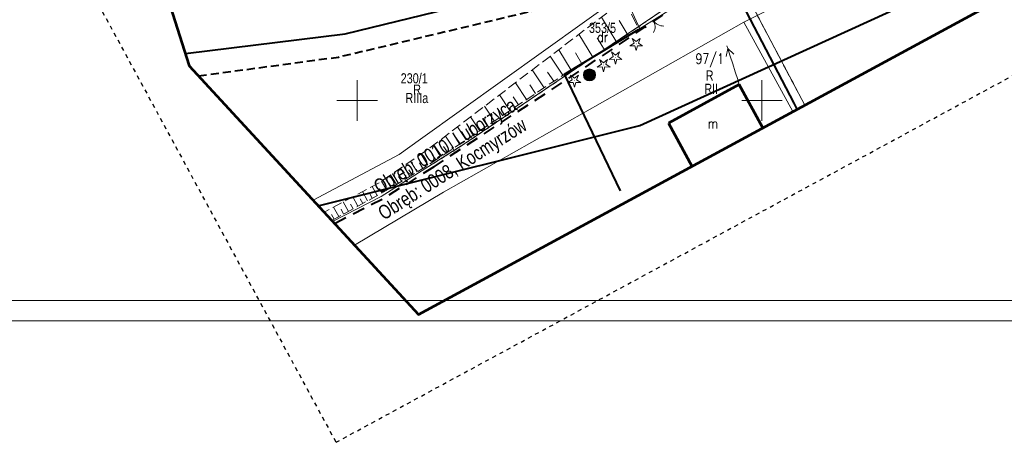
# Model space of a CAD drawing. Header units: metres. Extents: x 7437397 to 7437781, y 5556608 to 5556944.
# Tile 2 of 46: x 7437458 to 7437580, y 5556608 to 5556660. Entities that reach past the tile are written whole.
import ezdxf
from ezdxf.enums import TextEntityAlignment as Align

# ---------------------------------------------------------------- set-up
doc = ezdxf.new("R2010")
doc.units = ezdxf.units.M
doc.header["$MEASUREMENT"] = 0
for name, pattern in [('BUBZ01-500', [1.75, 1.25, -0.5]), ('EGBK02-500', [2, 1.5, -0.5]), ('EGBO02-500', [2.5, 1.5, -1]), ('EGBU01-500', [1, 0.5, -0.5]), ('KTCR02-500', [1.5, 1, -0.5]), ('KTJZ01-500', [2, 1.5, -0.5]), ('PTRW01_01-500', [1, 0.5, -0.5])]:
    doc.linetypes.add(name, pattern=pattern)
doc.layers.get('0').update_dxf_attribs({"color": 250, "lineweight": 5})
for name, color, linetype, lineweight in [('203-Punkt załamania granicy działki nie stabilizowany', 7, 'Continuous', 5), ('_TABELKA', 7, 'Continuous', 15), ('brama (linia) - symbol', 7, 'Continuous', 5), ('BUBZ01', 250, 'Continuous', 5), ('BUBZ01_1', 250, 'Continuous', 5), ('BUIB02_01', 250, 'Continuous', 5), ('EGBB01', 250, 'Continuous', 5), ('EGBD03', 250, 'Continuous', 5), ('EGBK02', 250, 'Continuous', 5), ('EGBO02', 250, 'Continuous', 5), ('EGBP04_03', 250, 'Continuous', 5), ('EGBU01', 250, 'Continuous', 5), ('KTJZ01', 250, 'Continuous', 5), ('KTOK02', 250, 'Continuous', 5), ('KTOK05_01', 250, 'Continuous', 5), ('MPZP', 250, 'Continuous', 5), ('OBOP01_01', 250, 'Continuous', 5), ('przewód elektroenergetyczny niskiego napięcia (linia) - symbol', 7, 'Continuous', 5), ('SUPG_01', 250, 'Continuous', 5), ('SUUS13', 250, 'Continuous', 5), ('Warstwa 1', 250, 'Continuous', 5), ('Warstwa 2', 250, 'Continuous', 5), ('Warstwa 3', 250, 'Continuous', 5)]:
    doc.layers.add(name, color=color, linetype=linetype, lineweight=lineweight)
doc.styles.get("Standard").update_dxf_attribs({"font": 'txt.shx', "width": 0.75})
doc.linetypes.add('KTOK05_01-500', pattern='A,3.75,[13,dgnlstyle-rozp_2015.shx,S=0.002778,R=0,X=0,Y=0],3.75', length=7.5)

# ---------------------------------------------------------------- blocks, each defined once
blk = doc.blocks.new('OK02')
at = {"layer": 'brama (linia) - symbol', "color": 0, "linetype": 'Continuous', "lineweight": 13, "ltscale": 10}
for centre, start, end in [((-15, 0), 0, 60), ((15, 0), 120, 180)]:
    blk.add_arc(centre, 15, start, end, dxfattribs=at)
blk = doc.blocks.new('PE04')
at = {"color": 0, "linetype": 'Continuous', "lineweight": 13, "ltscale": 10}
for p, q in [((6.5, 0), (0, 0)), ((6.5, 0), (16.5, 0)), ((16.5, 0), (26.5, 0)), ((26.5, 0), (36.5, 0)), ((36.5, 0), (46.5, 0)), ((46.5, 0), (37.84, 5)), ((46.5, 0), (37.84, -5)), ((46.5, 0), (50, 0))]:
    blk.add_line(p, q, dxfattribs=at)
blk = doc.blocks.new('203')
at = {"layer": '203-Punkt załamania granicy działki nie stabilizowany', "linetype": 'Continuous', "lineweight": 13}
h = blk.add_hatch(color=96, dxfattribs=at)
edge = h.paths.add_edge_path()
edge.add_arc((0, 0), 0.45, 0, 360)
blk = doc.blocks.new('SUUS13')
at = {"layer": 'SUUS13', "linetype": 'Continuous', "lineweight": 13}
h = blk.add_hatch(color=8, dxfattribs=at)
edge = h.paths.add_edge_path()
edge.add_arc((0, 0), 0.75, 0, 360)
h = blk.add_hatch(color=8, dxfattribs=at)
edge = h.paths.add_edge_path()
edge.add_arc((0, 0), 0.25, 0, 360)
at = {"layer": 'SUUS13', "color": 250, "linetype": 'Continuous', "lineweight": 13}
for radius in [0.75, 0.25]:
    blk.add_circle((0, 0), radius, dxfattribs=at)
blk = doc.blocks.new('OBOP01_01')
at = {"layer": 'OBOP01_01', "linetype": 'Continuous', "lineweight": 13}
h = blk.add_hatch(color=96, dxfattribs=at)
edge = h.paths.add_edge_path()
edge.add_arc((0, 0), 0.05, 0, 360)
at = {"layer": 'OBOP01_01', "color": 96, "linetype": 'Continuous', "lineweight": 13, "flags": 128}
blk.add_lwpolyline([(0, -0.83), (-0.17, -0.23), (-0.79, -0.26), (-0.27, 0.09), (-0.49, 0.67), (0, 0.28), (0.49, 0.67), (0.27, 0.09), (0.79, -0.26), (0.17, -0.23), (0, -0.83)], close=True, dxfattribs=at)

msp = doc.modelspace()

# ---------------------------------------------------------------- linework, layer by layer
at = {"layer": '_TABELKA', "color": 7}
for points in [[(7437781.26, 5556832.78), (7437417.54, 5556832.78), (7437417.54, 5556622.78), (7437781.26, 5556622.78)], [(7437778.76, 5556830.28), (7437420.04, 5556830.28), (7437420.04, 5556625.28), (7437778.76, 5556625.28)]]:
    msp.add_lwpolyline(points, close=True, dxfattribs=at)
at = {"layer": 'BUBZ01', "color": 7, "linetype": 'BUBZ01-500', "lineweight": 13}
msp.add_line((7437509.18, 5556642.28), (7437525.59, 5556653.24), dxfattribs=at)
at = {"layer": 'BUBZ01', "color": 7, "linetype": 'BUBZ01-500', "lineweight": 13, "flags": 128}
for points in [[(7437528.72, 5556672.47), (7437531.38, 5556661.22), (7437508.49, 5556643.77)], [(7437508.49, 5556643.77), (7437502.76, 5556639.86), (7437495.91, 5556636.2)], [(7437496.87, 5556635.16), (7437504.42, 5556639.33), (7437509.18, 5556642.28)]]:
    msp.add_lwpolyline(points, dxfattribs=at)
at = {"layer": 'BUBZ01_1', "color": 7, "linetype": 'Continuous', "lineweight": 13}
for p, q in [((7437530.19, 5556660.32), (7437532.09, 5556657.17)), ((7437532.38, 5556659.87), (7437533.49, 5556658.02)), ((7437527.39, 5556658.18), (7437529.1, 5556655.36)), ((7437529.66, 5556657.74), (7437530.56, 5556656.25)), ((7437523.83, 5556655.47), (7437525.4, 5556653.12)), ((7437524.89, 5556656.27), (7437526.42, 5556653.74)), ((7437526.95, 5556655.89), (7437527.76, 5556654.55)), ((7437521.63, 5556653.79), (7437523.1, 5556651.58)), ((7437523.52, 5556653.51), (7437524.28, 5556652.37)), ((7437519.54, 5556652.2), (7437520.92, 5556650.13)), ((7437521.33, 5556651.94), (7437522.04, 5556650.88)), ((7437517.58, 5556650.7), (7437518.87, 5556648.76)), ((7437515.73, 5556649.29), (7437516.94, 5556647.47)), ((7437519.26, 5556650.47), (7437519.93, 5556649.46)), ((7437517.31, 5556649.07), (7437517.94, 5556648.13)), ((7437514, 5556647.97), (7437515.14, 5556646.27)), ((7437515.48, 5556647.77), (7437516.07, 5556646.89)), ((7437510.9, 5556645.61), (7437511.9, 5556644.11)), ((7437512.39, 5556646.74), (7437513.46, 5556645.14)), ((7437513.78, 5556646.55), (7437514.33, 5556645.73)), ((7437509.47, 5556644.51), (7437510.41, 5556643.11)), ((7437512.19, 5556645.42), (7437512.71, 5556644.65)), ((7437507.89, 5556643.36), (7437508.73, 5556642.01)), ((7437509.27, 5556643.33), (7437509.73, 5556642.65)), ((7437510.67, 5556644.33), (7437511.16, 5556643.61)), ((7437506.6, 5556642.48), (7437507.4, 5556641.18)), ((7437507.69, 5556642.28), (7437508.1, 5556641.61)), ((7437504.13, 5556640.79), (7437504.87, 5556639.61)), ((7437505.36, 5556641.63), (7437506.13, 5556640.39)), ((7437506.37, 5556641.42), (7437506.77, 5556640.79)), ((7437503.01, 5556640.03), (7437503.64, 5556638.9)), ((7437503.9, 5556639.82), (7437504.23, 5556639.22)), ((7437505.12, 5556640.61), (7437505.5, 5556640)), ((7437500.65, 5556638.73), (7437501.27, 5556637.59)), ((7437501.55, 5556638.48), (7437501.86, 5556637.92)), ((7437501.84, 5556639.37), (7437502.46, 5556638.25)), ((7437502.74, 5556639.13), (7437503.05, 5556638.57)), ((7437498.27, 5556637.46), (7437498.91, 5556636.29)), ((7437499.18, 5556637.2), (7437499.5, 5556636.62)), ((7437499.46, 5556638.09), (7437500.09, 5556636.94)), ((7437500.37, 5556637.84), (7437500.68, 5556637.27)), ((7437496.81, 5556635.91), (7437497.14, 5556635.31)), ((7437497.08, 5556636.82), (7437497.73, 5556635.64)), ((7437498, 5556636.55), (7437498.32, 5556635.96))]:
    msp.add_line(p, q, dxfattribs=at)
at = {"layer": 'BUIB02_01', "color": 7, "linetype": 'Continuous', "lineweight": 13}
msp.add_line((7437528.72, 5556672.47), (7437534.92, 5556658.86), dxfattribs=at)
at = {"layer": 'BUIB02_01', "color": 212, "linetype": 'Continuous', "lineweight": 40, "flags": 128}
msp.add_lwpolyline([(7437478.78, 5556655.79), (7437498.53, 5556658.24), (7437527.26, 5556665.29), (7437554.46, 5556676.46), (7437578.71, 5556689.08)], dxfattribs=at)
at = {"layer": 'EGBB01', "color": 7, "linetype": 'Continuous', "lineweight": 53, "flags": 128}
for points in [[(7437547.2, 5556651.99), (7437538.44, 5556647.2)], [(7437550.13, 5556646.63), (7437547.2, 5556651.99)], [(7437538.44, 5556647.2), (7437541.35, 5556641.87)]]:
    msp.add_lwpolyline(points, dxfattribs=at)
at = {"layer": 'EGBD03', "color": 96, "linetype": 'Continuous', "lineweight": 13, "flags": 128}
for points in [[(7437546.14, 5556666.76), (7437555.29, 5556649.43)], [(7437507.83, 5556645.22), (7437533.16, 5556663.41)], [(7437535.25, 5556659.46), (7437540.53, 5556663.07)], [(7437527.09, 5556653.99), (7437535.25, 5556659.46)], [(7437513.31, 5556644.68), (7437527.09, 5556653.99)], [(7437507.83, 5556645.22), (7437505.18, 5556643.32), (7437505.18, 5556643.32), (7437494.56, 5556637.67)], [(7437509.25, 5556642.11), (7437513.31, 5556644.68)], [(7437509.25, 5556642.11), (7437502.95, 5556638.13), (7437496.96, 5556635.06)]]:
    msp.add_lwpolyline(points, dxfattribs=at)
at = {"layer": 'EGBK02', "color": 96, "linetype": 'EGBK02-500', "lineweight": 13, "flags": 128}
msp.add_lwpolyline([(7437546.14, 5556666.76), (7437555.29, 5556649.43)], dxfattribs=at)
at = {"layer": 'EGBO02', "color": 96, "linetype": 'EGBO02-500', "lineweight": 40, "flags": 128}
for points in [[(7437509.41, 5556641.77), (7437527.37, 5556653.57), (7437535.53, 5556659.05), (7437540.81, 5556662.65), (7437546.05, 5556666.09), (7437546.42, 5556666.34), (7437547.69, 5556667.17), (7437556.49, 5556673.16), (7437559.22, 5556675.01), (7437566.62, 5556680.05), (7437572.55, 5556684.1), (7437578.93, 5556688.4), (7437581.51, 5556689.61), (7437586.47, 5556691.94), (7437596.73, 5556696.52), (7437609, 5556702.03), (7437613.53, 5556704.15), (7437646.9, 5556719.68), (7437664.23, 5556728.73), (7437679.98, 5556736.01), (7437721.82, 5556755.67), (7437743.34, 5556772.79), (7437751.66, 5556779.42)], [(7437509.41, 5556641.77), (7437503.09, 5556637.78), (7437497.22, 5556634.78)]]:
    msp.add_lwpolyline(points, dxfattribs=at)
at = {"layer": 'EGBU01', "color": 96, "linetype": 'EGBU01-500', "lineweight": 13, "flags": 128}
for points in [[(7437546.14, 5556666.76), (7437555.29, 5556649.43)], [(7437555.29, 5556649.43), (7437546.14, 5556666.76)], [(7437535.25, 5556659.46), (7437540.53, 5556663.07)], [(7437540.53, 5556663.07), (7437535.25, 5556659.46)], [(7437527.09, 5556653.99), (7437535.25, 5556659.46)], [(7437535.25, 5556659.46), (7437527.09, 5556653.99)], [(7437513.31, 5556644.68), (7437527.09, 5556653.99)], [(7437527.09, 5556653.99), (7437513.31, 5556644.68)], [(7437509.25, 5556642.11), (7437513.31, 5556644.68)], [(7437513.31, 5556644.68), (7437509.25, 5556642.11)]]:
    msp.add_lwpolyline(points, dxfattribs=at)
at = {"layer": 'KTJZ01', "color": 7, "linetype": 'KTJZ01-500', "lineweight": 13, "flags": 128}
msp.add_lwpolyline([(7437527.93, 5556673.47), (7437533.32, 5556674.74), (7437537.94, 5556664.49), (7437539.4, 5556661.61), (7437538.37, 5556661.03), (7437534.77, 5556658.79), (7437527.93, 5556673.47)], close=True, dxfattribs=at)
at = {"layer": 'KTOK02', "color": 7, "linetype": 'Continuous', "lineweight": 13, "flags": 128}
msp.add_lwpolyline([(7437538.37, 5556661.03), (7437534.77, 5556658.79)], dxfattribs=at)
at = {"layer": 'KTOK05_01', "color": 7, "linetype": 'KTOK05_01-500', "lineweight": 40, "flags": 128}
for points in [[(7437544.59, 5556667.64), (7437553.94, 5556649.66), (7437554.33, 5556648.91)], [(7437532.54, 5556638.82), (7437525.59, 5556653.24), (7437534.77, 5556658.79)]]:
    msp.add_lwpolyline(points, dxfattribs=at)
at = {"layer": 'MPZP', "color": 212, "linetype": 'KTCR02-500', "lineweight": 40, "flags": 128}
msp.add_lwpolyline([(7437480.41, 5556653.05), (7437497.68, 5556655.37), (7437530.26, 5556663.12), (7437555.69, 5556673), (7437601.68, 5556696.11), (7437651.01, 5556723.25), (7437712.92, 5556755.93), (7437752.94, 5556777.07)], dxfattribs=at)
at = {"layer": 'MPZP', "color": 212, "linetype": 'KTOK05_01-500', "lineweight": 40, "flags": 128}
msp.add_lwpolyline([(7437495.18, 5556636.99), (7437534.91, 5556646.91), (7437607, 5556679.83), (7437691.32, 5556724.35), (7437761.13, 5556762.03)], dxfattribs=at)
at = {"layer": 'SUPG_01', "color": 52, "linetype": 'Continuous', "lineweight": 13}
msp.add_line((7437510.68, 5556638.67), (7437499.66, 5556632.13), dxfattribs=at)
at = {"layer": 'SUPG_01', "color": 52, "linetype": 'Continuous', "lineweight": 13, "flags": 128}
for points in [[(7437619.69, 5556696.07), (7437619.33, 5556696.07), (7437605.9, 5556688.33), (7437599.73, 5556685.26), (7437589.52, 5556679.68), (7437568.76, 5556670.23), (7437547.78, 5556659.7), (7437510.68, 5556638.67)], [(7437547.78, 5556659.7), (7437553.82, 5556648.63)]]:
    msp.add_lwpolyline(points, dxfattribs=at)
at = {"layer": 'Warstwa 1', "color": 207, "linetype": 'Continuous', "lineweight": 53, "true_color": 0x6e1e6e, "flags": 128}
msp.add_lwpolyline([(7437466.38, 5556694.72), (7437479.25, 5556654.3), (7437507.56, 5556623.55), (7437507.56, 5556623.55), (7437761.55, 5556761.26), (7437724.26, 5556829.77), (7437466.38, 5556694.72)], close=True, dxfattribs=at)
at = {"layer": 'Warstwa 2', "color": 5, "linetype": 'PTRW01_01-500', "lineweight": 30, "flags": 128}
msp.add_lwpolyline([(7437497.38, 5556607.75), (7437776.31, 5556758.98), (7437676.21, 5556943.59), (7437397.29, 5556792.36), (7437497.38, 5556607.75)], close=True, dxfattribs=at)
at = {"layer": 'Warstwa 3', "color": 7, "linetype": 'Continuous', "lineweight": 0}
for p, q in [((7437500, 5556652.5), (7437500, 5556647.5)), ((7437550, 5556652.5), (7437550, 5556647.5)), ((7437497.5, 5556650), (7437502.5, 5556650)), ((7437547.5, 5556650), (7437552.5, 5556650))]:
    msp.add_line(p, q, dxfattribs=at)

# ---------------------------------------------------------------- block references
at = {"layer": 'EGBP04_03', "color": 96, "linetype": 'Continuous', "lineweight": 13, "xscale": 0.1, "yscale": 0.1, "zscale": 0.1}
for p in [(7437535.25, 5556659.46), (7437527.09, 5556653.99), (7437513.31, 5556644.68)]:
    msp.add_blockref('203', p, dxfattribs=at)
at = {"layer": 'KTOK02', "color": 7, "linetype": 'Continuous', "lineweight": 13, "xscale": 0.1, "yscale": 0.1, "zscale": 0.1, "rotation": 211.8909999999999}
msp.add_blockref('OK02', (7437536.57, 5556659.91), dxfattribs=at)
at = {"layer": 'OBOP01_01', "color": 96, "linetype": 'Continuous', "lineweight": 13}
for p in [(7437534.47, 5556657), (7437531.91, 5556655.33), (7437530.44, 5556654.38), (7437526.83, 5556652.47)]:
    msp.add_blockref('OBOP01_01', p, dxfattribs=at)
at = {"layer": 'przewód elektroenergetyczny niskiego napięcia (linia) - symbol', "color": 1, "linetype": 'Continuous', "lineweight": 13, "xscale": 0.09999999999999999, "yscale": 0.09999999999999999, "zscale": 0.09999999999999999, "rotation": 107.696}
msp.add_blockref('PE04', (7437547.2, 5556651.99), dxfattribs=at)
at = {"layer": 'SUUS13', "color": 7, "linetype": 'Continuous', "lineweight": 13}
msp.add_blockref('SUUS13', (7437528.69, 5556653.16), dxfattribs=at)

# ---------------------------------------------------------------- texts
at = {"layer": 'EGBB01', "color": 7, "linetype": 'Continuous', "lineweight": 30, "width": 0.8}
msp.add_text('m', height=1.25, dxfattribs=at).set_placement((7437543.94, 5556647.17), align=Align.MIDDLE_CENTER)
at = {"layer": 'EGBD03', "color": 96, "linetype": 'Continuous', "lineweight": 30, "width": 0.8}
msp.add_text('97/1', height=1.25, dxfattribs=at).set_placement((7437541.79, 5556654.55))
at = {"layer": 'EGBD03', "color": 96, "linetype": 'Continuous', "lineweight": 30, "char_height": 1.25, "attachment_point": 7, "line_spacing_factor": 0.6}
for s, insert in [('\\FWORKING_1250;\\H1x;\\W0.8;353/5', (7437528.63, 5556658.34)), ('\\FWORKING_1250;\\H1x;\\W0.8;230/1', (7437505.37, 5556652.1))]:
    msp.add_mtext(s, dxfattribs=dict(at, insert=insert))
at = {"layer": 'EGBK02', "color": 96, "linetype": 'Continuous', "lineweight": 30, "char_height": 1.25, "line_spacing_factor": 0.6}
for s, insert, attachment_point in [('\\FWORKING_1250;\\H1x;\\W0.8;RII', (7437542.88, 5556650.82), 7), ('\\FWORKING_1250;\\H1x;\\W0.8;RIIIa', (7437505.96, 5556650.93), 1)]:
    msp.add_mtext(s, dxfattribs=dict(at, insert=insert, attachment_point=attachment_point))
at = {"layer": 'EGBO02', "color": 96, "linetype": 'Continuous', "lineweight": 40, "char_height": 1.75, "attachment_point": 7, "line_spacing_factor": 0.6}
for s, insert, rotation in [('\\FWORKING_1250;\\H1x;\\W0.8;Obręb: 0010, Luborzyca', (7437503.02, 5556637.96), 31.5018), ('\\FWORKING_1250;\\H1x;\\W0.8;Obręb: 0008, Kocmyrzów', (7437503.58, 5556634.7), 32.4325)]:
    msp.add_mtext(s, dxfattribs=dict(at, insert=insert, rotation=rotation))
at = {"layer": 'EGBU01', "color": 96, "linetype": 'Continuous', "lineweight": 30, "width": 0.8}
msp.add_text('dr', height=1.25, dxfattribs=at).set_placement((7437529.64, 5556657.23))
at = {"layer": 'EGBU01', "color": 96, "linetype": 'Continuous', "lineweight": 30, "char_height": 1.25, "attachment_point": 7, "line_spacing_factor": 0.6}
for insert in [(7437543.05, 5556652.47), (7437506.92, 5556650.72)]:
    msp.add_mtext('\\FWORKING_1250;\\H1x;\\W0.8;R', dxfattribs=dict(at, insert=insert))

doc.saveas('drawing.dxf')
